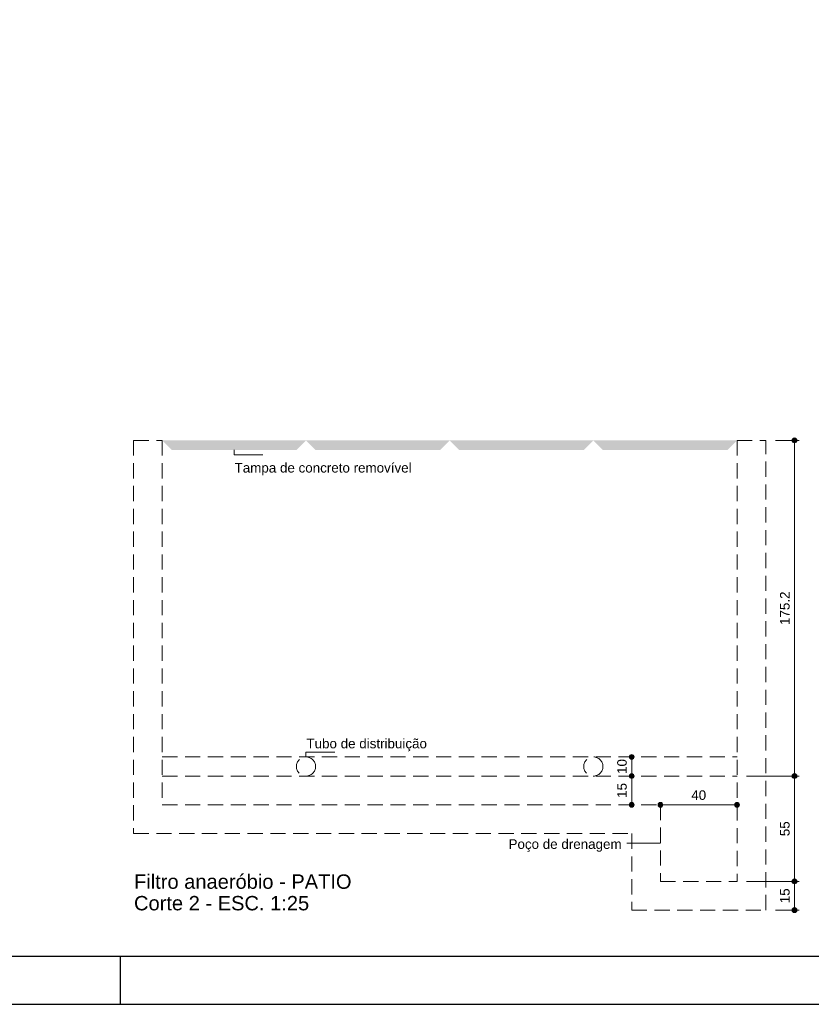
# Model space of a CAD drawing. Header units: millimetres. Extents: x 567 to 934, y -1 to 364.
# Tile 70 of 256: x 643 to 659, y -1 to 19. Entities that reach past the tile are written whole.
import ezdxf

# ---------------------------------------------------------------- set-up
doc = ezdxf.new("R2010")
doc.units = ezdxf.units.MM
doc.header["$MEASUREMENT"] = 0
doc.linetypes.add('HIDDEN2', pattern=[0.47625, 0.3175, -0.15875])
doc.linetypes.add('NULL', pattern=[0])
doc.layers.get('0').update_dxf_attribs({"lineweight": 18})
for name, color, linetype, lineweight in [('DI-Cotas', 9, 'Continuous', 9), ('DI-Detalhes', 1, 'HIDDEN2', 9), ('DI-Eixos', 7, 'HIDDEN2', 9), ('DI-Títulos', 3, 'Continuous', 9)]:
    doc.layers.add(name, color=color, linetype=linetype, lineweight=lineweight)
doc.layers.add('FOLHA_PADRÃO', color=7, linetype='Continuous')
doc.styles.add('Arial', font='arial.ttf')

# ---------------------------------------------------------------- blocks, each defined once
blk = doc.blocks.new('A1EST. 1500')
at = {"layer": 'FOLHA_PADRÃO', "color": 1, "linetype": 'Continuous'}
for p, q in [((77.5, 0), (77.5, 1)), ((0, 0), (150.008, 0))]:
    blk.add_line(p, q, dxfattribs=at)
at = {"layer": 'FOLHA_PADRÃO', "color": 6, "linetype": 'Continuous'}
blk.add_lwpolyline([(149, 58.4), (149, 1), (1, 1), (1, 58.4), (149, 58.4)], dxfattribs=at)

msp = doc.modelspace()

# ---------------------------------------------------------------- hatches: boundary and pattern name
at = {"layer": 'DI-Cotas', "linetype": 'Continuous'}
for points in [[(659.068, 10.681), (659.068, 10.685), (659.068, 10.689), (659.067, 10.694), (659.065, 10.698), (659.064, 10.702), (659.062, 10.706), (659.059, 10.709), (659.057, 10.713), (659.054, 10.716), (659.051, 10.719), (659.047, 10.722), (659.043, 10.724), (659.04, 10.726), (659.035, 10.728), (659.031, 10.729), (659.027, 10.73), (659.023, 10.73), (659.018, 10.731), (659.014, 10.73), (659.01, 10.73), (659.005, 10.729), (659.001, 10.728), (658.997, 10.726), (658.993, 10.724), (658.99, 10.722), (658.986, 10.719), (658.983, 10.716), (658.98, 10.713), (658.977, 10.709), (658.975, 10.706), (658.973, 10.702), (658.971, 10.698), (658.97, 10.694), (658.969, 10.689), (658.969, 10.685), (658.968, 10.681), (658.969, 10.676), (658.969, 10.672), (658.97, 10.668), (658.971, 10.664), (658.973, 10.66), (658.975, 10.656), (658.977, 10.652), (658.98, 10.649), (658.983, 10.645), (658.986, 10.642), (658.99, 10.64), (658.993, 10.637), (658.997, 10.635), (659.001, 10.634), (659.005, 10.632), (659.01, 10.631), (659.014, 10.631), (659.018, 10.631), (659.023, 10.631), (659.027, 10.631), (659.031, 10.632), (659.035, 10.634), (659.04, 10.635), (659.043, 10.637), (659.047, 10.64), (659.051, 10.642), (659.054, 10.645), (659.057, 10.649), (659.059, 10.652), (659.062, 10.656), (659.064, 10.66), (659.065, 10.664), (659.067, 10.668), (659.068, 10.672), (659.068, 10.676)], [(655.668, 4.071), (655.668, 4.076), (655.668, 4.08), (655.667, 4.084), (655.665, 4.088), (655.664, 4.092), (655.662, 4.096), (655.659, 4.1), (655.657, 4.103), (655.654, 4.107), (655.651, 4.11), (655.647, 4.112), (655.643, 4.115), (655.64, 4.117), (655.635, 4.118), (655.631, 4.12), (655.627, 4.12), (655.623, 4.121), (655.618, 4.121), (655.614, 4.121), (655.61, 4.12), (655.605, 4.12), (655.601, 4.118), (655.597, 4.117), (655.593, 4.115), (655.59, 4.112), (655.586, 4.11), (655.583, 4.107), (655.58, 4.103), (655.577, 4.1), (655.575, 4.096), (655.573, 4.092), (655.571, 4.088), (655.57, 4.084), (655.569, 4.08), (655.569, 4.076), (655.568, 4.071), (655.569, 4.067), (655.569, 4.063), (655.57, 4.058), (655.571, 4.054), (655.573, 4.05), (655.575, 4.046), (655.577, 4.043), (655.58, 4.039), (655.583, 4.036), (655.586, 4.033), (655.59, 4.03), (655.593, 4.028), (655.597, 4.026), (655.601, 4.024), (655.605, 4.023), (655.61, 4.022), (655.614, 4.021), (655.618, 4.021), (655.623, 4.021), (655.627, 4.022), (655.631, 4.023), (655.635, 4.024), (655.64, 4.026), (655.643, 4.028), (655.647, 4.03), (655.651, 4.033), (655.654, 4.036), (655.657, 4.039), (655.659, 4.043), (655.662, 4.046), (655.664, 4.05), (655.665, 4.054), (655.667, 4.058), (655.668, 4.063), (655.668, 4.067)], [(655.668, 3.671), (655.668, 3.676), (655.668, 3.68), (655.667, 3.684), (655.665, 3.688), (655.664, 3.692), (655.662, 3.696), (655.659, 3.7), (655.657, 3.703), (655.654, 3.707), (655.651, 3.71), (655.647, 3.712), (655.643, 3.715), (655.64, 3.717), (655.635, 3.718), (655.631, 3.72), (655.627, 3.72), (655.623, 3.721), (655.618, 3.721), (655.614, 3.721), (655.61, 3.72), (655.605, 3.72), (655.601, 3.718), (655.597, 3.717), (655.593, 3.715), (655.59, 3.712), (655.586, 3.71), (655.583, 3.707), (655.58, 3.703), (655.577, 3.7), (655.575, 3.696), (655.573, 3.692), (655.571, 3.688), (655.57, 3.684), (655.569, 3.68), (655.569, 3.676), (655.568, 3.671), (655.569, 3.667), (655.569, 3.663), (655.57, 3.658), (655.571, 3.654), (655.573, 3.65), (655.575, 3.646), (655.577, 3.643), (655.58, 3.639), (655.583, 3.636), (655.586, 3.633), (655.59, 3.63), (655.593, 3.628), (655.597, 3.626), (655.601, 3.624), (655.605, 3.623), (655.61, 3.622), (655.614, 3.621), (655.618, 3.621), (655.623, 3.621), (655.627, 3.622), (655.631, 3.623), (655.635, 3.624), (655.64, 3.626), (655.643, 3.628), (655.647, 3.63), (655.651, 3.633), (655.654, 3.636), (655.657, 3.639), (655.659, 3.643), (655.662, 3.646), (655.664, 3.65), (655.665, 3.654), (655.667, 3.658), (655.668, 3.663), (655.668, 3.667)], [(655.668, 3.671), (655.668, 3.676), (655.668, 3.68), (655.667, 3.684), (655.665, 3.688), (655.664, 3.692), (655.662, 3.696), (655.659, 3.7), (655.657, 3.703), (655.654, 3.707), (655.651, 3.71), (655.647, 3.712), (655.643, 3.715), (655.64, 3.717), (655.635, 3.718), (655.631, 3.72), (655.627, 3.72), (655.623, 3.721), (655.618, 3.721), (655.614, 3.721), (655.61, 3.72), (655.605, 3.72), (655.601, 3.718), (655.597, 3.717), (655.593, 3.715), (655.59, 3.712), (655.586, 3.71), (655.583, 3.707), (655.58, 3.703), (655.577, 3.7), (655.575, 3.696), (655.573, 3.692), (655.571, 3.688), (655.57, 3.684), (655.569, 3.68), (655.569, 3.676), (655.568, 3.671), (655.569, 3.667), (655.569, 3.663), (655.57, 3.658), (655.571, 3.654), (655.573, 3.65), (655.575, 3.646), (655.577, 3.643), (655.58, 3.639), (655.583, 3.636), (655.586, 3.633), (655.59, 3.63), (655.593, 3.628), (655.597, 3.626), (655.601, 3.624), (655.605, 3.623), (655.61, 3.622), (655.614, 3.621), (655.618, 3.621), (655.623, 3.621), (655.627, 3.622), (655.631, 3.623), (655.635, 3.624), (655.64, 3.626), (655.643, 3.628), (655.647, 3.63), (655.651, 3.633), (655.654, 3.636), (655.657, 3.639), (655.659, 3.643), (655.662, 3.646), (655.664, 3.65), (655.665, 3.654), (655.667, 3.658), (655.668, 3.663), (655.668, 3.667)], [(659.068, 3.671), (659.068, 3.676), (659.068, 3.68), (659.067, 3.684), (659.065, 3.688), (659.064, 3.692), (659.062, 3.696), (659.059, 3.7), (659.057, 3.703), (659.054, 3.707), (659.051, 3.71), (659.047, 3.712), (659.043, 3.715), (659.04, 3.717), (659.035, 3.718), (659.031, 3.72), (659.027, 3.72), (659.023, 3.721), (659.018, 3.721), (659.014, 3.721), (659.01, 3.72), (659.005, 3.72), (659.001, 3.718), (658.997, 3.717), (658.993, 3.715), (658.99, 3.712), (658.986, 3.71), (658.983, 3.707), (658.98, 3.703), (658.977, 3.7), (658.975, 3.696), (658.973, 3.692), (658.971, 3.688), (658.97, 3.684), (658.969, 3.68), (658.969, 3.676), (658.968, 3.671), (658.969, 3.667), (658.969, 3.663), (658.97, 3.658), (658.971, 3.654), (658.973, 3.65), (658.975, 3.646), (658.977, 3.643), (658.98, 3.639), (658.983, 3.636), (658.986, 3.633), (658.99, 3.63), (658.993, 3.628), (658.997, 3.626), (659.001, 3.624), (659.005, 3.623), (659.01, 3.622), (659.014, 3.621), (659.018, 3.621), (659.023, 3.621), (659.027, 3.622), (659.031, 3.623), (659.035, 3.624), (659.04, 3.626), (659.043, 3.628), (659.047, 3.63), (659.051, 3.633), (659.054, 3.636), (659.057, 3.639), (659.059, 3.643), (659.062, 3.646), (659.064, 3.65), (659.065, 3.654), (659.067, 3.658), (659.068, 3.663), (659.068, 3.667)], [(659.068, 3.671), (659.068, 3.676), (659.068, 3.68), (659.067, 3.684), (659.065, 3.688), (659.064, 3.692), (659.062, 3.696), (659.059, 3.7), (659.057, 3.703), (659.054, 3.707), (659.051, 3.71), (659.047, 3.712), (659.043, 3.715), (659.04, 3.717), (659.035, 3.718), (659.031, 3.72), (659.027, 3.72), (659.023, 3.721), (659.018, 3.721), (659.014, 3.721), (659.01, 3.72), (659.005, 3.72), (659.001, 3.718), (658.997, 3.717), (658.993, 3.715), (658.99, 3.712), (658.986, 3.71), (658.983, 3.707), (658.98, 3.703), (658.977, 3.7), (658.975, 3.696), (658.973, 3.692), (658.971, 3.688), (658.97, 3.684), (658.969, 3.68), (658.969, 3.676), (658.968, 3.671), (658.969, 3.667), (658.969, 3.663), (658.97, 3.658), (658.971, 3.654), (658.973, 3.65), (658.975, 3.646), (658.977, 3.643), (658.98, 3.639), (658.983, 3.636), (658.986, 3.633), (658.99, 3.63), (658.993, 3.628), (658.997, 3.626), (659.001, 3.624), (659.005, 3.623), (659.01, 3.622), (659.014, 3.621), (659.018, 3.621), (659.023, 3.621), (659.027, 3.622), (659.031, 3.623), (659.035, 3.624), (659.04, 3.626), (659.043, 3.628), (659.047, 3.63), (659.051, 3.633), (659.054, 3.636), (659.057, 3.639), (659.059, 3.643), (659.062, 3.646), (659.064, 3.65), (659.065, 3.654), (659.067, 3.658), (659.068, 3.663), (659.068, 3.667)], [(655.668, 3.071), (655.668, 3.076), (655.668, 3.08), (655.667, 3.084), (655.665, 3.088), (655.664, 3.092), (655.662, 3.096), (655.659, 3.1), (655.657, 3.103), (655.654, 3.107), (655.651, 3.11), (655.647, 3.112), (655.643, 3.115), (655.64, 3.117), (655.635, 3.118), (655.631, 3.12), (655.627, 3.12), (655.623, 3.121), (655.618, 3.121), (655.614, 3.121), (655.61, 3.12), (655.605, 3.12), (655.601, 3.118), (655.597, 3.117), (655.593, 3.115), (655.59, 3.112), (655.586, 3.11), (655.583, 3.107), (655.58, 3.103), (655.577, 3.1), (655.575, 3.096), (655.573, 3.092), (655.571, 3.088), (655.57, 3.084), (655.569, 3.08), (655.569, 3.076), (655.568, 3.071), (655.569, 3.067), (655.569, 3.063), (655.57, 3.058), (655.571, 3.054), (655.573, 3.05), (655.575, 3.046), (655.577, 3.043), (655.58, 3.039), (655.583, 3.036), (655.586, 3.033), (655.59, 3.03), (655.593, 3.028), (655.597, 3.026), (655.601, 3.024), (655.605, 3.023), (655.61, 3.022), (655.614, 3.021), (655.618, 3.021), (655.623, 3.021), (655.627, 3.022), (655.631, 3.023), (655.635, 3.024), (655.64, 3.026), (655.643, 3.028), (655.647, 3.03), (655.651, 3.033), (655.654, 3.036), (655.657, 3.039), (655.659, 3.043), (655.662, 3.046), (655.664, 3.05), (655.665, 3.054), (655.667, 3.058), (655.668, 3.063), (655.668, 3.067)], [(656.268, 3.071), (656.268, 3.076), (656.268, 3.08), (656.267, 3.084), (656.265, 3.088), (656.264, 3.092), (656.262, 3.096), (656.259, 3.1), (656.257, 3.103), (656.254, 3.107), (656.251, 3.11), (656.247, 3.112), (656.243, 3.115), (656.24, 3.117), (656.235, 3.118), (656.231, 3.12), (656.227, 3.12), (656.223, 3.121), (656.218, 3.121), (656.214, 3.121), (656.21, 3.12), (656.205, 3.12), (656.201, 3.118), (656.197, 3.117), (656.193, 3.115), (656.19, 3.112), (656.186, 3.11), (656.183, 3.107), (656.18, 3.103), (656.177, 3.1), (656.175, 3.096), (656.173, 3.092), (656.171, 3.088), (656.17, 3.084), (656.169, 3.08), (656.169, 3.076), (656.168, 3.071), (656.169, 3.067), (656.169, 3.063), (656.17, 3.058), (656.171, 3.054), (656.173, 3.05), (656.175, 3.046), (656.177, 3.043), (656.18, 3.039), (656.183, 3.036), (656.186, 3.033), (656.19, 3.03), (656.193, 3.028), (656.197, 3.026), (656.201, 3.024), (656.205, 3.023), (656.21, 3.022), (656.214, 3.021), (656.218, 3.021), (656.223, 3.021), (656.227, 3.022), (656.231, 3.023), (656.235, 3.024), (656.24, 3.026), (656.243, 3.028), (656.247, 3.03), (656.251, 3.033), (656.254, 3.036), (656.257, 3.039), (656.259, 3.043), (656.262, 3.046), (656.264, 3.05), (656.265, 3.054), (656.267, 3.058), (656.268, 3.063), (656.268, 3.067)], [(657.868, 3.071), (657.868, 3.076), (657.868, 3.08), (657.867, 3.084), (657.865, 3.088), (657.864, 3.092), (657.862, 3.096), (657.859, 3.1), (657.857, 3.103), (657.854, 3.107), (657.851, 3.11), (657.847, 3.112), (657.843, 3.115), (657.84, 3.117), (657.835, 3.118), (657.831, 3.12), (657.827, 3.12), (657.823, 3.121), (657.818, 3.121), (657.814, 3.121), (657.81, 3.12), (657.805, 3.12), (657.801, 3.118), (657.797, 3.117), (657.793, 3.115), (657.79, 3.112), (657.786, 3.11), (657.783, 3.107), (657.78, 3.103), (657.777, 3.1), (657.775, 3.096), (657.773, 3.092), (657.771, 3.088), (657.77, 3.084), (657.769, 3.08), (657.769, 3.076), (657.768, 3.071), (657.769, 3.067), (657.769, 3.063), (657.77, 3.058), (657.771, 3.054), (657.773, 3.05), (657.775, 3.046), (657.777, 3.043), (657.78, 3.039), (657.783, 3.036), (657.786, 3.033), (657.79, 3.03), (657.793, 3.028), (657.797, 3.026), (657.801, 3.024), (657.805, 3.023), (657.81, 3.022), (657.814, 3.021), (657.818, 3.021), (657.823, 3.021), (657.827, 3.022), (657.831, 3.023), (657.835, 3.024), (657.84, 3.026), (657.843, 3.028), (657.847, 3.03), (657.851, 3.033), (657.854, 3.036), (657.857, 3.039), (657.859, 3.043), (657.862, 3.046), (657.864, 3.05), (657.865, 3.054), (657.867, 3.058), (657.868, 3.063), (657.868, 3.067)], [(659.068, 1.471), (659.068, 1.476), (659.068, 1.48), (659.067, 1.484), (659.065, 1.488), (659.064, 1.492), (659.062, 1.496), (659.059, 1.5), (659.057, 1.503), (659.054, 1.507), (659.051, 1.51), (659.047, 1.512), (659.043, 1.515), (659.04, 1.517), (659.035, 1.518), (659.031, 1.52), (659.027, 1.52), (659.023, 1.521), (659.018, 1.521), (659.014, 1.521), (659.01, 1.52), (659.005, 1.52), (659.001, 1.518), (658.997, 1.517), (658.993, 1.515), (658.99, 1.512), (658.986, 1.51), (658.983, 1.507), (658.98, 1.503), (658.977, 1.5), (658.975, 1.496), (658.973, 1.492), (658.971, 1.488), (658.97, 1.484), (658.969, 1.48), (658.969, 1.476), (658.968, 1.471), (658.969, 1.467), (658.969, 1.463), (658.97, 1.458), (658.971, 1.454), (658.973, 1.45), (658.975, 1.446), (658.977, 1.443), (658.98, 1.439), (658.983, 1.436), (658.986, 1.433), (658.99, 1.43), (658.993, 1.428), (658.997, 1.426), (659.001, 1.424), (659.005, 1.423), (659.01, 1.422), (659.014, 1.421), (659.018, 1.421), (659.023, 1.421), (659.027, 1.422), (659.031, 1.423), (659.035, 1.424), (659.04, 1.426), (659.043, 1.428), (659.047, 1.43), (659.051, 1.433), (659.054, 1.436), (659.057, 1.439), (659.059, 1.443), (659.062, 1.446), (659.064, 1.45), (659.065, 1.454), (659.067, 1.458), (659.068, 1.463), (659.068, 1.467)], [(659.068, 1.471), (659.068, 1.476), (659.068, 1.48), (659.067, 1.484), (659.065, 1.488), (659.064, 1.492), (659.062, 1.496), (659.059, 1.5), (659.057, 1.503), (659.054, 1.507), (659.051, 1.51), (659.047, 1.512), (659.043, 1.515), (659.04, 1.517), (659.035, 1.518), (659.031, 1.52), (659.027, 1.52), (659.023, 1.521), (659.018, 1.521), (659.014, 1.521), (659.01, 1.52), (659.005, 1.52), (659.001, 1.518), (658.997, 1.517), (658.993, 1.515), (658.99, 1.512), (658.986, 1.51), (658.983, 1.507), (658.98, 1.503), (658.977, 1.5), (658.975, 1.496), (658.973, 1.492), (658.971, 1.488), (658.97, 1.484), (658.969, 1.48), (658.969, 1.476), (658.968, 1.471), (658.969, 1.467), (658.969, 1.463), (658.97, 1.458), (658.971, 1.454), (658.973, 1.45), (658.975, 1.446), (658.977, 1.443), (658.98, 1.439), (658.983, 1.436), (658.986, 1.433), (658.99, 1.43), (658.993, 1.428), (658.997, 1.426), (659.001, 1.424), (659.005, 1.423), (659.01, 1.422), (659.014, 1.421), (659.018, 1.421), (659.023, 1.421), (659.027, 1.422), (659.031, 1.423), (659.035, 1.424), (659.04, 1.426), (659.043, 1.428), (659.047, 1.43), (659.051, 1.433), (659.054, 1.436), (659.057, 1.439), (659.059, 1.443), (659.062, 1.446), (659.064, 1.45), (659.065, 1.454), (659.067, 1.458), (659.068, 1.463), (659.068, 1.467)], [(659.068, 0.871), (659.068, 0.876), (659.068, 0.88), (659.067, 0.884), (659.065, 0.888), (659.064, 0.892), (659.062, 0.896), (659.059, 0.9), (659.057, 0.903), (659.054, 0.907), (659.051, 0.91), (659.047, 0.912), (659.043, 0.915), (659.04, 0.917), (659.035, 0.918), (659.031, 0.92), (659.027, 0.92), (659.023, 0.921), (659.018, 0.921), (659.014, 0.921), (659.01, 0.92), (659.005, 0.92), (659.001, 0.918), (658.997, 0.917), (658.993, 0.915), (658.99, 0.912), (658.986, 0.91), (658.983, 0.907), (658.98, 0.903), (658.977, 0.9), (658.975, 0.896), (658.973, 0.892), (658.971, 0.888), (658.97, 0.884), (658.969, 0.88), (658.969, 0.876), (658.968, 0.871), (658.969, 0.867), (658.969, 0.863), (658.97, 0.858), (658.971, 0.854), (658.973, 0.85), (658.975, 0.846), (658.977, 0.843), (658.98, 0.839), (658.983, 0.836), (658.986, 0.833), (658.99, 0.83), (658.993, 0.828), (658.997, 0.826), (659.001, 0.824), (659.005, 0.823), (659.01, 0.822), (659.014, 0.821), (659.018, 0.821), (659.023, 0.821), (659.027, 0.822), (659.031, 0.823), (659.035, 0.824), (659.04, 0.826), (659.043, 0.828), (659.047, 0.83), (659.051, 0.833), (659.054, 0.836), (659.057, 0.839), (659.059, 0.843), (659.062, 0.846), (659.064, 0.85), (659.065, 0.854), (659.067, 0.858), (659.068, 0.863), (659.068, 0.867)]]:
    msp.add_hatch(color=9, dxfattribs=at).paths.add_polyline_path(points)
at = {"layer": 'DI-Detalhes', "linetype": 'Continuous'}
for points in [[(645.818, 10.681), (646.018, 10.481), (648.618, 10.481), (648.818, 10.681)], [(648.818, 10.681), (649.018, 10.481), (651.618, 10.481), (651.818, 10.681)], [(651.818, 10.681), (652.018, 10.481), (654.618, 10.481), (654.818, 10.681)], [(654.818, 10.681), (655.018, 10.481), (657.618, 10.481), (657.818, 10.681)]]:
    msp.add_hatch(color=1, dxfattribs=at).paths.add_polyline_path(points)

# ---------------------------------------------------------------- linework, layer by layer
at = {"layer": 'DI-Cotas', "color": 9, "linetype": 'Continuous', "lineweight": 9}
for p, q in [((658.618, 10.681), (659.118, 10.681)), ((659.018, 3.671), (659.018, 10.681)), ((647.318, 10.381), (647.918, 10.381)), ((648.818, 4.171), (649.418, 4.171)), ((655.618, 4.071), (655.518, 4.071)), ((655.618, 3.671), (655.618, 4.071)), ((655.618, 3.671), (655.518, 3.671)), ((655.618, 3.671), (655.518, 3.671)), ((655.618, 3.071), (655.618, 3.671)), ((658.018, 3.671), (659.118, 3.671)), ((658.018, 3.671), (659.118, 3.671)), ((659.018, 1.471), (659.018, 3.671)), ((655.618, 3.071), (655.518, 3.071)), ((657.818, 3.071), (656.218, 3.071)), ((658.018, 1.471), (659.118, 1.471)), ((658.018, 1.471), (659.118, 1.471)), ((659.018, 0.871), (659.018, 1.471)), ((658.618, 0.871), (659.118, 0.871))]:
    msp.add_line(p, q, dxfattribs=at)
for points in [[(647.318, 10.481), (647.318, 10.381)], [(648.818, 4.071), (648.818, 4.171)], [(656.218, 2.271), (655.518, 2.271)]]:
    msp.add_lwpolyline(points, dxfattribs=at)
for centre in [(659.018, 10.681), (655.618, 4.071), (655.618, 3.671), (655.618, 3.671), (659.018, 3.671), (659.018, 3.671), (655.618, 3.071), (656.218, 3.071), (657.818, 3.071), (659.018, 1.471), (659.018, 1.471), (659.018, 0.871)]:
    msp.add_circle(centre, 0.05, dxfattribs=at)
at = {"layer": 'DI-Detalhes', "color": 1, "linetype": 'HIDDEN2', "lineweight": 9}
for centre in [(648.818, 3.871), (654.818, 3.871)]:
    msp.add_circle(centre, 0.2, dxfattribs=at)
at = {"layer": 'DI-Eixos', "color": 7, "linetype": 'HIDDEN2', "lineweight": 9}
for p, q in [((645.218, 10.681), (645.818, 10.681)), ((645.218, 10.681), (645.218, 2.471)), ((645.818, 10.681), (645.818, 3.071)), ((657.818, 10.681), (657.818, 1.471)), ((657.818, 10.681), (658.418, 10.681)), ((658.418, 0.871), (658.418, 10.681)), ((645.818, 4.071), (657.818, 4.071)), ((645.818, 3.671), (657.818, 3.671)), ((645.818, 3.071), (656.218, 3.071)), ((656.218, 3.071), (656.218, 1.471)), ((645.218, 2.471), (655.618, 2.471)), ((655.618, 2.471), (655.618, 0.871)), ((656.218, 1.471), (657.818, 1.471)), ((655.618, 0.871), (658.418, 0.871))]:
    msp.add_line(p, q, dxfattribs=at)

# ---------------------------------------------------------------- block references
msp.add_blockref('A1EST. 1500', (567.449, -1.095))

# ---------------------------------------------------------------- texts
at = {"layer": 'DI-Cotas', "color": 9, "linetype": 'NULL', "char_height": 0.2, "attachment_point": 8, "rotation": 90.0002, "line_spacing_factor": 0.6, "style": 'Arial'}
for s, insert, width in [('175.2', (658.918, 7.176), 1.39787), ('10', (655.518, 3.871), 0.62134), ('15', (655.518, 3.371), 0.62134), ('55', (658.918, 2.571), 0.62134), ('15', (658.918, 1.171), 0.62134)]:
    msp.add_mtext(s, dxfattribs=dict(at, insert=insert, width=width))
at = {"layer": 'DI-Cotas', "color": 9, "linetype": 'NULL', "insert": (657.018, 3.171), "char_height": 0.2, "width": 0.62134, "attachment_point": 8, "line_spacing_factor": 0.6, "style": 'Arial'}
msp.add_mtext('40', dxfattribs=at)
at = {"layer": 'DI-Detalhes', "color": 1, "linetype": 'NULL', "char_height": 0.2, "line_spacing_factor": 0.6, "style": 'Arial'}
for s, insert, width, attachment_point in [('Tampa de concreto removível', (647.328, 9.949), 7.39085, 7), ('Tubo de distribuição', (648.828, 4.189), 5.0311, 7), ('Poço de drenagem', (655.408, 2.089), 4.72104, 9)]:
    msp.add_mtext(s, dxfattribs=dict(at, insert=insert, width=width, attachment_point=attachment_point))
at = {"layer": 'DI-Títulos', "color": 3, "linetype": 'NULL', "char_height": 0.3, "attachment_point": 7, "line_spacing_factor": 0.6, "style": 'Arial'}
for s, insert, width in [('Filtro anaeróbio - PATIO', (645.228, 1.313), 9.08232), ('Corte 2 - ESC. 1:25', (645.228, 0.863), 7.31296)]:
    msp.add_mtext(s, dxfattribs=dict(at, insert=insert, width=width))

doc.saveas('drawing.dxf')
